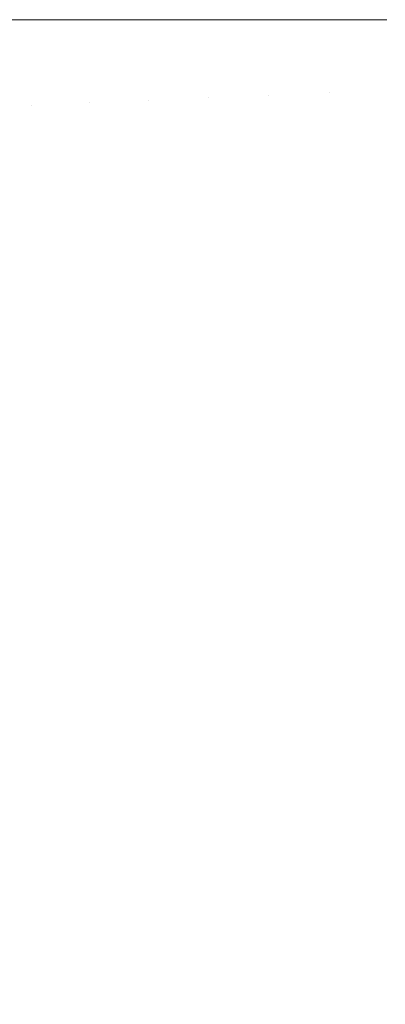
# Model space of a CAD drawing. Header units: centimetres. Extents: x -26 to 27.3, y 37.2 to 39.
# Tile 138 of 256: x -7.9971 to -7.9723, y 37.6334 to 37.7001. Entities that reach past the tile are written whole.
import ezdxf

# ---------------------------------------------------------------- set-up
doc = ezdxf.new("R2010")
doc.units = ezdxf.units.CM
doc.header["$LTSCALE"] = 2.54
doc.layers.add('Lucido design-1', color=7, linetype='Continuous')

# ---------------------------------------------------------------- blocks, each defined once
blk = doc.blocks.new('Gruppo-6-1')
at = {"color": 7, "linetype": 'Continuous', "lineweight": 9}
for points in [[(-25.859734, 38.900112, -349.282667), (-25.859734, 37.300112, -349.282667), (27.240266, 37.300112, -349.282667), (27.240266, 38.900112, -349.282667)], [(-25.859734, 38.900112, -373.24943), (-25.859734, 37.300112, -373.24943), (27.240266, 37.300112, -373.24943), (27.240266, 38.900112, -373.24943)]]:
    blk.add_3dface(points, dxfattribs=at)
for points, invisible_edges in [([(-7.996252, 37.694313, -349.689622), (-8.000106, 37.694149, -349.691235), (-8.000233, 37.700112, -349.691235), (-7.997074, 37.700112, -349.689914)], 11), ([(-7.996252, 37.694313, -373.656385), (-8.000106, 37.694149, -373.657998), (-8.000233, 37.700112, -373.657998), (-7.997074, 37.700112, -373.656677)], 11), ([(-7.997074, 37.700112, -349.689914), (-7.996375, 37.700112, -349.689622), (-7.996252, 37.694313, -349.689622)], 10), ([(-7.997074, 37.700112, -373.656677), (-7.996375, 37.700112, -373.656385), (-7.996252, 37.694313, -373.656385)], 10), ([(-7.992331, 37.694479, -349.68817), (-7.996252, 37.694313, -349.689622), (-7.996375, 37.700112, -349.689622), (-7.993079, 37.700112, -349.688403)], 11), ([(-7.992331, 37.694479, -373.654933), (-7.996252, 37.694313, -373.656385), (-7.996375, 37.700112, -373.656385), (-7.993079, 37.700112, -373.655166)], 11), ([(-7.993079, 37.700112, -349.688403), (-7.99245, 37.700112, -349.68817), (-7.992331, 37.694479, -349.68817)], 10), ([(-7.993079, 37.700112, -373.655166), (-7.99245, 37.700112, -373.654933), (-7.992331, 37.694479, -373.654933)], 10), ([(-7.988348, 37.694649, -349.686883), (-7.992331, 37.694479, -349.68817), (-7.99245, 37.700112, -349.68817), (-7.989017, 37.700112, -349.687061)], 11), ([(-7.988348, 37.694649, -373.653646), (-7.992331, 37.694479, -373.654933), (-7.99245, 37.700112, -373.654933), (-7.989017, 37.700112, -373.653824)], 11), ([(-7.989017, 37.700112, -349.687061), (-7.988464, 37.700112, -349.686883), (-7.988348, 37.694649, -349.686883)], 10), ([(-7.989017, 37.700112, -373.653824), (-7.988464, 37.700112, -373.653646), (-7.988348, 37.694649, -373.653646)], 10), ([(-7.984311, 37.69482, -349.685763), (-7.988348, 37.694649, -349.686883), (-7.988464, 37.700112, -349.686883), (-7.984895, 37.700112, -349.685893)], 11), ([(-7.984311, 37.69482, -373.652526), (-7.988348, 37.694649, -373.653646), (-7.988464, 37.700112, -373.653646), (-7.984895, 37.700112, -373.652656)], 11), ([(-7.984895, 37.700112, -349.685893), (-7.984424, 37.700112, -349.685763), (-7.984311, 37.69482, -349.685763)], 10), ([(-7.984895, 37.700112, -373.652656), (-7.984424, 37.700112, -373.652526), (-7.984311, 37.69482, -373.652526)], 10), ([(-7.980227, 37.694993, -349.684812), (-7.984311, 37.69482, -349.685763), (-7.984424, 37.700112, -349.685763), (-7.980721, 37.700112, -349.684901)], 11), ([(-7.980227, 37.694993, -373.651575), (-7.984311, 37.69482, -373.652526), (-7.984424, 37.700112, -373.652526), (-7.980721, 37.700112, -373.651665)], 11), ([(-7.980721, 37.700112, -349.684901), (-7.980336, 37.700112, -349.684812), (-7.980227, 37.694993, -349.684812)], 10), ([(-7.980721, 37.700112, -373.651665), (-7.980336, 37.700112, -373.651575), (-7.980227, 37.694993, -373.651575)], 10), ([(-7.976103, 37.695169, -349.684033), (-7.980227, 37.694993, -349.684812), (-7.980336, 37.700112, -349.684812), (-7.976501, 37.700112, -349.684088)], 11), ([(-7.976103, 37.695169, -373.650796), (-7.980227, 37.694993, -373.651575), (-7.980336, 37.700112, -373.651575), (-7.976501, 37.700112, -373.650851)], 11), ([(-7.976501, 37.700112, -349.684088), (-7.976208, 37.700112, -349.684033), (-7.976103, 37.695169, -349.684033)], 10), ([(-7.976501, 37.700112, -373.650851), (-7.976208, 37.700112, -373.650796), (-7.976103, 37.695169, -373.650796)], 10), ([(-7.971945, 37.695345, -349.683428), (-7.976103, 37.695169, -349.684033), (-7.976208, 37.700112, -349.684033), (-7.972242, 37.700112, -349.683456)], 11), ([(-7.971945, 37.695345, -373.650191), (-7.976103, 37.695169, -373.650796), (-7.976208, 37.700112, -373.650796), (-7.972242, 37.700112, -373.650219)], 11), ([(-7.979902, 37.689884, -349.684812), (-7.980227, 37.694993, -349.684812), (-7.976103, 37.695169, -349.684033), (-7.975788, 37.690234, -349.684033)], 15), ([(-7.979902, 37.689884, -373.651575), (-7.980227, 37.694993, -373.651575), (-7.976103, 37.695169, -373.650796), (-7.975788, 37.690234, -373.650796)], 15), ([(-7.975788, 37.690234, -349.684033), (-7.976103, 37.695169, -349.684033), (-7.971945, 37.695345, -349.683428), (-7.971642, 37.690587, -349.683428)], 15), ([(-7.975788, 37.690234, -373.650796), (-7.976103, 37.695169, -373.650796), (-7.971945, 37.695345, -373.650191), (-7.971642, 37.690587, -373.650191)], 15), ([(-7.995883, 37.688524, -349.689622), (-7.996252, 37.694313, -349.689622), (-7.992331, 37.694479, -349.68817), (-7.991972, 37.688857, -349.68817)], 15), ([(-7.995883, 37.688524, -373.656385), (-7.996252, 37.694313, -373.656385), (-7.992331, 37.694479, -373.654933), (-7.991972, 37.688857, -373.654933)], 15), ([(-7.991972, 37.688857, -349.68817), (-7.992331, 37.694479, -349.68817), (-7.988348, 37.694649, -349.686883), (-7.988, 37.689195, -349.686883)], 15), ([(-7.991972, 37.688857, -373.654933), (-7.992331, 37.694479, -373.654933), (-7.988348, 37.694649, -373.653646), (-7.988, 37.689195, -373.653646)], 15), ([(-7.988, 37.689195, -349.686883), (-7.988348, 37.694649, -349.686883), (-7.984311, 37.69482, -349.685763), (-7.983975, 37.689538, -349.685763)], 15), ([(-7.988, 37.689195, -373.653646), (-7.988348, 37.694649, -373.653646), (-7.984311, 37.69482, -373.652526), (-7.983975, 37.689538, -373.652526)], 15), ([(-7.983975, 37.689538, -349.685763), (-7.984311, 37.69482, -349.685763), (-7.980227, 37.694993, -349.684812), (-7.979902, 37.689884, -349.684812)], 15), ([(-7.983975, 37.689538, -373.652526), (-7.984311, 37.69482, -373.652526), (-7.980227, 37.694993, -373.651575), (-7.979902, 37.689884, -373.651575)], 15), ([(-7.999727, 37.688197, -349.691235), (-8.000106, 37.694149, -349.691235), (-7.996252, 37.694313, -349.689622), (-7.995883, 37.688524, -349.689622)], 15), ([(-7.999727, 37.688197, -373.657998), (-8.000106, 37.694149, -373.657998), (-7.996252, 37.694313, -373.656385), (-7.995883, 37.688524, -373.656385)], 15), ([(-7.975265, 37.685318, -349.684033), (-7.975788, 37.690234, -349.684033), (-7.971642, 37.690587, -349.683428), (-7.971137, 37.685846, -349.683428)], 15), ([(-7.975265, 37.685318, -373.650796), (-7.975788, 37.690234, -373.650796), (-7.971642, 37.690587, -373.650191), (-7.971137, 37.685846, -373.650191)], 15), ([(-7.983414, 37.684274, -349.685763), (-7.983975, 37.689538, -349.685763), (-7.979902, 37.689884, -349.684812), (-7.979359, 37.684793, -349.684812)], 15), ([(-7.983414, 37.684274, -373.652526), (-7.983975, 37.689538, -373.652526), (-7.979902, 37.689884, -373.651575), (-7.979359, 37.684793, -373.651575)], 15), ([(-7.979359, 37.684793, -349.684812), (-7.979902, 37.689884, -349.684812), (-7.975788, 37.690234, -349.684033), (-7.975265, 37.685318, -349.684033)], 15), ([(-7.979359, 37.684793, -373.651575), (-7.979902, 37.689884, -373.651575), (-7.975788, 37.690234, -373.650796), (-7.975265, 37.685318, -373.650796)], 15), ([(-7.991375, 37.683255, -349.68817), (-7.991972, 37.688857, -349.68817), (-7.988, 37.689195, -349.686883), (-7.987422, 37.683761, -349.686883)], 15), ([(-7.991375, 37.683255, -373.654933), (-7.991972, 37.688857, -373.654933), (-7.988, 37.689195, -373.653646), (-7.987422, 37.683761, -373.653646)], 15), ([(-7.987422, 37.683761, -349.686883), (-7.988, 37.689195, -349.686883), (-7.983975, 37.689538, -349.685763), (-7.983414, 37.684274, -349.685763)], 15), ([(-7.987422, 37.683761, -373.653646), (-7.988, 37.689195, -373.653646), (-7.983975, 37.689538, -373.652526), (-7.983414, 37.684274, -373.652526)], 15), ([(-7.999095, 37.682266, -349.691235), (-7.999727, 37.688197, -349.691235), (-7.995883, 37.688524, -349.689622), (-7.995269, 37.682756, -349.689622)], 15), ([(-7.999095, 37.682266, -373.657998), (-7.999727, 37.688197, -373.657998), (-7.995883, 37.688524, -373.656385), (-7.995269, 37.682756, -373.656385)], 15), ([(-7.995269, 37.682756, -349.689622), (-7.995883, 37.688524, -349.689622), (-7.991972, 37.688857, -349.68817), (-7.991375, 37.683255, -349.68817)], 15), ([(-7.995269, 37.682756, -373.656385), (-7.995883, 37.688524, -373.656385), (-7.991972, 37.688857, -373.654933), (-7.991375, 37.683255, -373.654933)], 15), ([(-7.974533, 37.680428, -349.684033), (-7.975265, 37.685318, -349.684033), (-7.971137, 37.685846, -349.683428), (-7.970431, 37.681131, -349.683428)], 15), ([(-7.974533, 37.680428, -373.650796), (-7.975265, 37.685318, -373.650796), (-7.971137, 37.685846, -373.650191), (-7.970431, 37.681131, -373.650191)], 15), ([(-7.978601, 37.67973, -349.684812), (-7.979359, 37.684793, -349.684812), (-7.975265, 37.685318, -349.684033), (-7.974533, 37.680428, -349.684033)], 15), ([(-7.978601, 37.67973, -373.651575), (-7.979359, 37.684793, -373.651575), (-7.975265, 37.685318, -373.650796), (-7.974533, 37.680428, -373.650796)], 15), ([(-7.98263, 37.679039, -349.685763), (-7.983414, 37.684274, -349.685763), (-7.979359, 37.684793, -349.684812), (-7.978601, 37.67973, -349.684812)], 15), ([(-7.98263, 37.679039, -373.652526), (-7.983414, 37.684274, -373.652526), (-7.979359, 37.684793, -373.651575), (-7.978601, 37.67973, -373.651575)], 15), ([(-7.990541, 37.677683, -349.68817), (-7.991375, 37.683255, -349.68817), (-7.987422, 37.683761, -349.686883), (-7.986613, 37.678356, -349.686883)], 15), ([(-7.990541, 37.677683, -373.654933), (-7.991375, 37.683255, -373.654933), (-7.987422, 37.683761, -373.653646), (-7.986613, 37.678356, -373.653646)], 15), ([(-7.986613, 37.678356, -349.686883), (-7.987422, 37.683761, -349.686883), (-7.983414, 37.684274, -349.685763), (-7.98263, 37.679039, -349.685763)], 15), ([(-7.986613, 37.678356, -373.653646), (-7.987422, 37.683761, -373.653646), (-7.983414, 37.684274, -373.652526), (-7.98263, 37.679039, -373.652526)], 15), ([(-7.99441, 37.677019, -349.689622), (-7.995269, 37.682756, -349.689622), (-7.991375, 37.683255, -349.68817), (-7.990541, 37.677683, -349.68817)], 15), ([(-7.99441, 37.677019, -373.656385), (-7.995269, 37.682756, -373.656385), (-7.991375, 37.683255, -373.654933), (-7.990541, 37.677683, -373.654933)], 15), ([(-7.998212, 37.676368, -349.691235), (-7.999095, 37.682266, -349.691235), (-7.995269, 37.682756, -349.689622), (-7.99441, 37.677019, -349.689622)], 15), ([(-7.998212, 37.676368, -373.657998), (-7.999095, 37.682266, -373.657998), (-7.995269, 37.682756, -373.656385), (-7.99441, 37.677019, -373.656385)], 15), ([(-7.973594, 37.675573, -349.684033), (-7.974533, 37.680428, -349.684033), (-7.970431, 37.681131, -349.683428), (-7.969526, 37.67645, -349.683428)], 15), ([(-7.973594, 37.675573, -373.650796), (-7.974533, 37.680428, -373.650796), (-7.970431, 37.681131, -373.650191), (-7.969526, 37.67645, -373.650191)], 15), ([(-7.977629, 37.674704, -349.684812), (-7.978601, 37.67973, -349.684812), (-7.974533, 37.680428, -349.684033), (-7.973594, 37.675573, -349.684033)], 15), ([(-7.977629, 37.674704, -373.651575), (-7.978601, 37.67973, -373.651575), (-7.974533, 37.680428, -373.650796), (-7.973594, 37.675573, -373.650796)], 15), ([(-7.981625, 37.673842, -349.685763), (-7.98263, 37.679039, -349.685763), (-7.978601, 37.67973, -349.684812), (-7.977629, 37.674704, -349.684812)], 15), ([(-7.981625, 37.673842, -373.652526), (-7.98263, 37.679039, -373.652526), (-7.978601, 37.67973, -373.651575), (-7.977629, 37.674704, -373.651575)], 15), ([(-7.985575, 37.672991, -349.686883), (-7.986613, 37.678356, -349.686883), (-7.98263, 37.679039, -349.685763), (-7.981625, 37.673842, -349.685763)], 15), ([(-7.985575, 37.672991, -373.653646), (-7.986613, 37.678356, -373.653646), (-7.98263, 37.679039, -373.652526), (-7.981625, 37.673842, -373.652526)], 15), ([(-7.989472, 37.672151, -349.68817), (-7.990541, 37.677683, -349.68817), (-7.986613, 37.678356, -349.686883), (-7.985575, 37.672991, -349.686883)], 15), ([(-7.989472, 37.672151, -373.654933), (-7.990541, 37.677683, -373.654933), (-7.986613, 37.678356, -373.653646), (-7.985575, 37.672991, -373.653646)], 15), ([(-7.993308, 37.671324, -349.689622), (-7.99441, 37.677019, -349.689622), (-7.990541, 37.677683, -349.68817), (-7.989472, 37.672151, -349.68817)], 15), ([(-7.993308, 37.671324, -373.656385), (-7.99441, 37.677019, -373.656385), (-7.990541, 37.677683, -373.654933), (-7.989472, 37.672151, -373.654933)], 15), ([(-7.997079, 37.670512, -349.691235), (-7.998212, 37.676368, -349.691235), (-7.99441, 37.677019, -349.689622), (-7.993308, 37.671324, -349.689622)], 15), ([(-7.997079, 37.670512, -373.657998), (-7.998212, 37.676368, -373.657998), (-7.99441, 37.677019, -373.656385), (-7.993308, 37.671324, -373.656385)], 15), ([(-7.97245, 37.670763, -349.684033), (-7.973594, 37.675573, -349.684033), (-7.969526, 37.67645, -349.683428), (-7.968423, 37.671812, -349.683428)], 15), ([(-7.97245, 37.670763, -373.650796), (-7.973594, 37.675573, -373.650796), (-7.969526, 37.67645, -373.650191), (-7.968423, 37.671812, -373.650191)], 15), ([(-7.976445, 37.669723, -349.684812), (-7.977629, 37.674704, -349.684812), (-7.973594, 37.675573, -349.684033), (-7.97245, 37.670763, -349.684033)], 15), ([(-7.976445, 37.669723, -373.651575), (-7.977629, 37.674704, -373.651575), (-7.973594, 37.675573, -373.650796), (-7.97245, 37.670763, -373.650796)], 15), ([(-7.9804, 37.668693, -349.685763), (-7.981625, 37.673842, -349.685763), (-7.977629, 37.674704, -349.684812), (-7.976445, 37.669723, -349.684812)], 15), ([(-7.9804, 37.668693, -373.652526), (-7.981625, 37.673842, -373.652526), (-7.977629, 37.674704, -373.651575), (-7.976445, 37.669723, -373.651575)], 15), ([(-7.98431, 37.667675, -349.686883), (-7.985575, 37.672991, -349.686883), (-7.981625, 37.673842, -349.685763), (-7.9804, 37.668693, -349.685763)], 15), ([(-7.98431, 37.667675, -373.653646), (-7.985575, 37.672991, -373.653646), (-7.981625, 37.673842, -373.652526), (-7.9804, 37.668693, -373.652526)], 15), ([(-7.988168, 37.66667, -349.68817), (-7.989472, 37.672151, -349.68817), (-7.985575, 37.672991, -349.686883), (-7.98431, 37.667675, -349.686883)], 15), ([(-7.988168, 37.66667, -373.654933), (-7.989472, 37.672151, -373.654933), (-7.985575, 37.672991, -373.653646), (-7.98431, 37.667675, -373.653646)], 15), ([(-7.991966, 37.665681, -349.689622), (-7.993308, 37.671324, -349.689622), (-7.989472, 37.672151, -349.68817), (-7.988168, 37.66667, -349.68817)], 15), ([(-7.991966, 37.665681, -373.656385), (-7.993308, 37.671324, -373.656385), (-7.989472, 37.672151, -373.654933), (-7.988168, 37.66667, -373.654933)], 15), ([(-7.971103, 37.666006, -349.684033), (-7.97245, 37.670763, -349.684033), (-7.968423, 37.671812, -349.683428), (-7.967124, 37.667224, -349.683428)], 15), ([(-7.971103, 37.666006, -373.650796), (-7.97245, 37.670763, -373.650796), (-7.968423, 37.671812, -373.650191), (-7.967124, 37.667224, -373.650191)], 15), ([(-7.995699, 37.664709, -349.691235), (-7.997079, 37.670512, -349.691235), (-7.993308, 37.671324, -349.689622), (-7.991966, 37.665681, -349.689622)], 15), ([(-7.995699, 37.664709, -373.657998), (-7.997079, 37.670512, -373.657998), (-7.993308, 37.671324, -373.656385), (-7.991966, 37.665681, -373.656385)], 15), ([(-7.99936, 37.663756, -349.693006), (-8.000777, 37.669715, -349.693006), (-7.997079, 37.670512, -349.691235), (-7.995699, 37.664709, -349.691235)], 15), ([(-7.99936, 37.663756, -373.659769), (-8.000777, 37.669715, -373.659769), (-7.997079, 37.670512, -373.657998), (-7.995699, 37.664709, -373.657998)], 15), ([(-7.97505, 37.664797, -349.684812), (-7.976445, 37.669723, -349.684812), (-7.97245, 37.670763, -349.684033), (-7.971103, 37.666006, -349.684033)], 15), ([(-7.97505, 37.664797, -373.651575), (-7.976445, 37.669723, -373.651575), (-7.97245, 37.670763, -373.650796), (-7.971103, 37.666006, -373.650796)], 15), ([(-7.978958, 37.6636, -349.685763), (-7.9804, 37.668693, -349.685763), (-7.976445, 37.669723, -349.684812), (-7.97505, 37.664797, -349.684812)], 15), ([(-7.978958, 37.6636, -373.652526), (-7.9804, 37.668693, -373.652526), (-7.976445, 37.669723, -373.651575), (-7.97505, 37.664797, -373.651575)], 15), ([(-7.982822, 37.662417, -349.686883), (-7.98431, 37.667675, -349.686883), (-7.9804, 37.668693, -349.685763), (-7.978958, 37.6636, -349.685763)], 15), ([(-7.982822, 37.662417, -373.653646), (-7.98431, 37.667675, -373.653646), (-7.9804, 37.668693, -373.652526), (-7.978958, 37.6636, -373.652526)], 15), ([(-7.986633, 37.66125, -349.68817), (-7.988168, 37.66667, -349.68817), (-7.98431, 37.667675, -349.686883), (-7.982822, 37.662417, -349.686883)], 15), ([(-7.986633, 37.66125, -373.654933), (-7.988168, 37.66667, -373.654933), (-7.98431, 37.667675, -373.653646), (-7.982822, 37.662417, -373.653646)], 15), ([(-7.990386, 37.6601, -349.689622), (-7.991966, 37.665681, -349.689622), (-7.988168, 37.66667, -349.68817), (-7.986633, 37.66125, -349.68817)], 15), ([(-7.990386, 37.6601, -373.656385), (-7.991966, 37.665681, -373.656385), (-7.988168, 37.66667, -373.654933), (-7.986633, 37.66125, -373.654933)], 15), ([(-7.973447, 37.659935, -349.684812), (-7.97505, 37.664797, -349.684812), (-7.971103, 37.666006, -349.684033), (-7.969555, 37.66131, -349.684033)], 15), ([(-7.973447, 37.659935, -373.651575), (-7.97505, 37.664797, -373.651575), (-7.971103, 37.666006, -373.650796), (-7.969555, 37.66131, -373.650796)], 15), ([(-7.994074, 37.658971, -349.691235), (-7.995699, 37.664709, -349.691235), (-7.991966, 37.665681, -349.689622), (-7.990386, 37.6601, -349.689622)], 15), ([(-7.994074, 37.658971, -373.657998), (-7.995699, 37.664709, -373.657998), (-7.991966, 37.665681, -373.656385), (-7.990386, 37.6601, -373.656385)], 15), ([(-7.997691, 37.657863, -349.693006), (-7.99936, 37.663756, -349.693006), (-7.995699, 37.664709, -349.691235), (-7.994074, 37.658971, -349.691235)], 15), ([(-7.997691, 37.657863, -373.659769), (-7.99936, 37.663756, -373.659769), (-7.995699, 37.664709, -373.657998), (-7.994074, 37.658971, -373.657998)], 15), ([(-7.977301, 37.658573, -349.685763), (-7.978958, 37.6636, -349.685763), (-7.97505, 37.664797, -349.684812), (-7.973447, 37.659935, -349.684812)], 15), ([(-7.977301, 37.658573, -373.652526), (-7.978958, 37.6636, -373.652526), (-7.97505, 37.664797, -373.651575), (-7.973447, 37.659935, -373.651575)], 15), ([(-7.981111, 37.657227, -349.686883), (-7.982822, 37.662417, -349.686883), (-7.978958, 37.6636, -349.685763), (-7.977301, 37.658573, -349.685763)], 15), ([(-7.981111, 37.657227, -373.653646), (-7.982822, 37.662417, -373.653646), (-7.978958, 37.6636, -373.652526), (-7.977301, 37.658573, -373.652526)], 15), ([(-7.984869, 37.655899, -349.68817), (-7.986633, 37.66125, -349.68817), (-7.982822, 37.662417, -349.686883), (-7.981111, 37.657227, -349.686883)], 15), ([(-7.984869, 37.655899, -373.654933), (-7.986633, 37.66125, -373.654933), (-7.982822, 37.662417, -373.653646), (-7.981111, 37.657227, -373.653646)], 15), ([(-7.98857, 37.654591, -349.689622), (-7.990386, 37.6601, -349.689622), (-7.986633, 37.66125, -349.68817), (-7.984869, 37.655899, -349.68817)], 15), ([(-7.98857, 37.654591, -373.656385), (-7.990386, 37.6601, -373.656385), (-7.986633, 37.66125, -373.654933), (-7.984869, 37.655899, -373.654933)], 15), ([(-7.971639, 37.655145, -349.684812), (-7.973447, 37.659935, -349.684812), (-7.969555, 37.66131, -349.684033), (-7.967809, 37.656684, -349.684033)], 15), ([(-7.971639, 37.655145, -373.651575), (-7.973447, 37.659935, -373.651575), (-7.969555, 37.66131, -373.650796), (-7.967809, 37.656684, -373.650796)], 15), ([(-7.992207, 37.653306, -349.691235), (-7.994074, 37.658971, -349.691235), (-7.990386, 37.6601, -349.689622), (-7.98857, 37.654591, -349.689622)], 15), ([(-7.992207, 37.653306, -373.657998), (-7.994074, 37.658971, -373.657998), (-7.990386, 37.6601, -373.656385), (-7.98857, 37.654591, -373.656385)], 15), ([(-7.975432, 37.65362, -349.685763), (-7.977301, 37.658573, -349.685763), (-7.973447, 37.659935, -349.684812), (-7.971639, 37.655145, -349.684812)], 15), ([(-7.975432, 37.65362, -373.652526), (-7.977301, 37.658573, -373.652526), (-7.973447, 37.659935, -373.651575), (-7.971639, 37.655145, -373.651575)], 15), ([(-7.995774, 37.652046, -349.693006), (-7.997691, 37.657863, -349.693006), (-7.994074, 37.658971, -349.691235), (-7.992207, 37.653306, -349.691235)], 15), ([(-7.995774, 37.652046, -373.659769), (-7.997691, 37.657863, -373.659769), (-7.994074, 37.658971, -373.657998), (-7.992207, 37.653306, -373.657998)], 15), ([(-7.979181, 37.652114, -349.686883), (-7.981111, 37.657227, -349.686883), (-7.977301, 37.658573, -349.685763), (-7.975432, 37.65362, -349.685763)], 15), ([(-7.979181, 37.652114, -373.653646), (-7.981111, 37.657227, -373.653646), (-7.977301, 37.658573, -373.652526), (-7.975432, 37.65362, -373.652526)], 15), ([(-7.999265, 37.650812, -349.694931), (-8.001232, 37.656779, -349.694931), (-7.997691, 37.657863, -349.693006), (-7.995774, 37.652046, -349.693006)], 15), ([(-7.999265, 37.650812, -373.661694), (-8.001232, 37.656779, -373.661694), (-7.997691, 37.657863, -373.659769), (-7.995774, 37.652046, -373.659769)], 15), ([(-7.98288, 37.650628, -349.68817), (-7.984869, 37.655899, -349.68817), (-7.981111, 37.657227, -349.686883), (-7.979181, 37.652114, -349.686883)], 15), ([(-7.98288, 37.650628, -373.654933), (-7.984869, 37.655899, -373.654933), (-7.981111, 37.657227, -373.653646), (-7.979181, 37.652114, -373.653646)], 15), ([(-7.986522, 37.649164, -349.689622), (-7.98857, 37.654591, -349.689622), (-7.984869, 37.655899, -349.68817), (-7.98288, 37.650628, -349.68817)], 15), ([(-7.986522, 37.649164, -373.656385), (-7.98857, 37.654591, -373.656385), (-7.984869, 37.655899, -373.654933), (-7.98288, 37.650628, -373.654933)], 15), ([(-7.973355, 37.648752, -349.685763), (-7.975432, 37.65362, -349.685763), (-7.971639, 37.655145, -349.684812), (-7.96963, 37.650436, -349.684812)], 15), ([(-7.973355, 37.648752, -373.652526), (-7.975432, 37.65362, -373.652526), (-7.971639, 37.655145, -373.651575), (-7.96963, 37.650436, -373.651575)], 15), ([(-7.990101, 37.647726, -349.691235), (-7.992207, 37.653306, -349.691235), (-7.98857, 37.654591, -349.689622), (-7.986522, 37.649164, -349.689622)], 15), ([(-7.990101, 37.647726, -373.657998), (-7.992207, 37.653306, -373.657998), (-7.98857, 37.654591, -373.656385), (-7.986522, 37.649164, -373.656385)], 15), ([(-7.993611, 37.646315, -349.693006), (-7.995774, 37.652046, -349.693006), (-7.992207, 37.653306, -349.691235), (-7.990101, 37.647726, -349.691235)], 15), ([(-7.993611, 37.646315, -373.659769), (-7.995774, 37.652046, -373.659769), (-7.992207, 37.653306, -373.657998), (-7.990101, 37.647726, -373.657998)], 15), ([(-7.977037, 37.647088, -349.686883), (-7.979181, 37.652114, -349.686883), (-7.975432, 37.65362, -349.685763), (-7.973355, 37.648752, -349.685763)], 15), ([(-7.977037, 37.647088, -373.653646), (-7.979181, 37.652114, -373.653646), (-7.975432, 37.65362, -373.652526), (-7.973355, 37.648752, -373.652526)], 15), ([(-7.997047, 37.644935, -349.694931), (-7.999265, 37.650812, -349.694931), (-7.995774, 37.652046, -349.693006), (-7.993611, 37.646315, -349.693006)], 15), ([(-7.997047, 37.644935, -373.661694), (-7.999265, 37.650812, -373.661694), (-7.995774, 37.652046, -373.659769), (-7.993611, 37.646315, -373.659769)], 15), ([(-7.980669, 37.645446, -349.68817), (-7.98288, 37.650628, -349.68817), (-7.979181, 37.652114, -349.686883), (-7.977037, 37.647088, -349.686883)], 15), ([(-7.980669, 37.645446, -373.654933), (-7.98288, 37.650628, -373.654933), (-7.979181, 37.652114, -373.653646), (-7.977037, 37.647088, -373.653646)], 15), ([(-8.000402, 37.643587, -349.697008), (-8.002674, 37.649608, -349.697008), (-7.999265, 37.650812, -349.694931), (-7.997047, 37.644935, -349.694931)], 15), ([(-8.000402, 37.643587, -373.663771), (-8.002674, 37.649608, -373.663771), (-7.999265, 37.650812, -373.661694), (-7.997047, 37.644935, -373.661694)], 15), ([(-7.984245, 37.643829, -349.689622), (-7.986522, 37.649164, -349.689622), (-7.98288, 37.650628, -349.68817), (-7.980669, 37.645446, -349.68817)], 15), ([(-7.984245, 37.643829, -373.656385), (-7.986522, 37.649164, -373.656385), (-7.98288, 37.650628, -373.654933), (-7.980669, 37.645446, -373.654933)], 15), ([(-7.971073, 37.643976, -349.685763), (-7.973355, 37.648752, -349.685763), (-7.96963, 37.650436, -349.684812), (-7.967423, 37.645816, -349.684812)], 15), ([(-7.971073, 37.643976, -373.652526), (-7.973355, 37.648752, -373.652526), (-7.96963, 37.650436, -373.651575), (-7.967423, 37.645816, -373.651575)], 15), ([(-7.98776, 37.64224, -349.691235), (-7.990101, 37.647726, -349.691235), (-7.986522, 37.649164, -349.689622), (-7.984245, 37.643829, -349.689622)], 15), ([(-7.98776, 37.64224, -373.657998), (-7.990101, 37.647726, -373.657998), (-7.986522, 37.649164, -373.656385), (-7.984245, 37.643829, -373.656385)], 15), ([(-7.974681, 37.642157, -349.686883), (-7.977037, 37.647088, -349.686883), (-7.973355, 37.648752, -349.685763), (-7.971073, 37.643976, -349.685763)], 15), ([(-7.974681, 37.642157, -373.653646), (-7.977037, 37.647088, -373.653646), (-7.973355, 37.648752, -373.652526), (-7.971073, 37.643976, -373.652526)], 15), ([(-7.991208, 37.640682, -349.693006), (-7.993611, 37.646315, -349.693006), (-7.990101, 37.647726, -349.691235), (-7.98776, 37.64224, -349.691235)], 15), ([(-7.991208, 37.640682, -373.659769), (-7.993611, 37.646315, -373.659769), (-7.990101, 37.647726, -373.657998), (-7.98776, 37.64224, -373.657998)], 15), ([(-7.97824, 37.640362, -349.68817), (-7.980669, 37.645446, -349.68817), (-7.977037, 37.647088, -349.686883), (-7.974681, 37.642157, -349.686883)], 15), ([(-7.97824, 37.640362, -373.654933), (-7.980669, 37.645446, -373.654933), (-7.977037, 37.647088, -373.653646), (-7.974681, 37.642157, -373.653646)], 15), ([(-7.994581, 37.639157, -349.694931), (-7.997047, 37.644935, -349.694931), (-7.993611, 37.646315, -349.693006), (-7.991208, 37.640682, -349.693006)], 15), ([(-7.994581, 37.639157, -373.661694), (-7.997047, 37.644935, -373.661694), (-7.993611, 37.646315, -373.659769), (-7.991208, 37.640682, -373.659769)], 15), ([(-7.981745, 37.638595, -349.689622), (-7.984245, 37.643829, -349.689622), (-7.980669, 37.645446, -349.68817), (-7.97824, 37.640362, -349.68817)], 15), ([(-7.981745, 37.638595, -373.656385), (-7.984245, 37.643829, -373.656385), (-7.980669, 37.645446, -373.654933), (-7.97824, 37.640362, -373.654933)], 15), ([(-7.997876, 37.637668, -349.697008), (-8.000402, 37.643587, -349.697008), (-7.997047, 37.644935, -349.694931), (-7.994581, 37.639157, -349.694931)], 15), ([(-7.997876, 37.637668, -373.663771), (-8.000402, 37.643587, -373.663771), (-7.997047, 37.644935, -373.661694), (-7.994581, 37.639157, -373.661694)], 15), ([(-7.985189, 37.636859, -349.691235), (-7.98776, 37.64224, -349.691235), (-7.984245, 37.643829, -349.689622), (-7.981745, 37.638595, -349.689622)], 15), ([(-7.985189, 37.636859, -373.657998), (-7.98776, 37.64224, -373.657998), (-7.984245, 37.643829, -373.656385), (-7.981745, 37.638595, -373.656385)], 15), ([(-7.972117, 37.637331, -349.686883), (-7.974681, 37.642157, -349.686883), (-7.971073, 37.643976, -349.685763), (-7.96859, 37.639301, -349.685763)], 15), ([(-7.972117, 37.637331, -373.653646), (-7.974681, 37.642157, -373.653646), (-7.971073, 37.643976, -373.652526), (-7.96859, 37.639301, -373.652526)], 15), ([(-7.988567, 37.635156, -349.693006), (-7.991208, 37.640682, -349.693006), (-7.98776, 37.64224, -349.691235), (-7.985189, 37.636859, -349.691235)], 15), ([(-7.988567, 37.635156, -373.659769), (-7.991208, 37.640682, -373.659769), (-7.98776, 37.64224, -373.657998), (-7.985189, 37.636859, -373.657998)], 15), ([(-7.975597, 37.635387, -349.68817), (-7.97824, 37.640362, -349.68817), (-7.974681, 37.642157, -349.686883), (-7.972117, 37.637331, -349.686883)], 15), ([(-7.975597, 37.635387, -373.654933), (-7.97824, 37.640362, -373.654933), (-7.974681, 37.642157, -373.653646), (-7.972117, 37.637331, -373.653646)], 15), ([(-7.991873, 37.633489, -349.694931), (-7.994581, 37.639157, -349.694931), (-7.991208, 37.640682, -349.693006), (-7.988567, 37.635156, -349.693006)], 15), ([(-7.991873, 37.633489, -373.661694), (-7.994581, 37.639157, -373.661694), (-7.991208, 37.640682, -373.659769), (-7.988567, 37.635156, -373.659769)], 15), ([(-7.979024, 37.633473, -349.689622), (-7.981745, 37.638595, -349.689622), (-7.97824, 37.640362, -349.68817), (-7.975597, 37.635387, -349.68817)], 15), ([(-7.979024, 37.633473, -373.656385), (-7.981745, 37.638595, -373.656385), (-7.97824, 37.640362, -373.654933), (-7.975597, 37.635387, -373.654933)], 15), ([(-7.995102, 37.631861, -349.697008), (-7.997876, 37.637668, -349.697008), (-7.994581, 37.639157, -349.694931), (-7.991873, 37.633489, -349.694931)], 15), ([(-7.995102, 37.631861, -373.663771), (-7.997876, 37.637668, -373.663771), (-7.994581, 37.639157, -373.661694), (-7.991873, 37.633489, -373.661694)], 15), ([(-7.982391, 37.631591, -349.691235), (-7.985189, 37.636859, -349.691235), (-7.981745, 37.638595, -349.689622), (-7.979024, 37.633473, -349.689622)], 15), ([(-7.982391, 37.631591, -373.657998), (-7.985189, 37.636859, -373.657998), (-7.981745, 37.638595, -373.656385), (-7.979024, 37.633473, -373.656385)], 15), ([(-7.998247, 37.630275, -349.699231), (-8.001086, 37.636217, -349.699231), (-7.997876, 37.637668, -349.697008), (-7.995102, 37.631861, -349.697008)], 15), ([(-7.998247, 37.630275, -373.665995), (-8.001086, 37.636217, -373.665995), (-7.997876, 37.637668, -373.663771), (-7.995102, 37.631861, -373.663771)], 15), ([(-7.972746, 37.630528, -349.68817), (-7.975597, 37.635387, -349.68817), (-7.972117, 37.637331, -349.686883), (-7.969351, 37.632618, -349.686883)], 15), ([(-7.972746, 37.630528, -373.654933), (-7.975597, 37.635387, -373.654933), (-7.972117, 37.637331, -373.653646), (-7.969351, 37.632618, -373.653646)], 15), ([(-7.985694, 37.629746, -349.693006), (-7.988567, 37.635156, -349.693006), (-7.985189, 37.636859, -349.691235), (-7.982391, 37.631591, -349.691235)], 15), ([(-7.985694, 37.629746, -373.659769), (-7.988567, 37.635156, -373.659769), (-7.985189, 37.636859, -373.657998), (-7.982391, 37.631591, -373.657998)], 15), ([(-7.988926, 37.627941, -349.694931), (-7.991873, 37.633489, -349.694931), (-7.988567, 37.635156, -349.693006), (-7.985694, 37.629746, -349.693006)], 15), ([(-7.988926, 37.627941, -373.661694), (-7.991873, 37.633489, -373.661694), (-7.988567, 37.635156, -373.659769), (-7.985694, 37.629746, -373.659769)], 15), ([(-7.976088, 37.62847, -349.689622), (-7.979024, 37.633473, -349.689622), (-7.975597, 37.635387, -349.68817), (-7.972746, 37.630528, -349.68817)], 15), ([(-7.976088, 37.62847, -373.656385), (-7.979024, 37.633473, -373.656385), (-7.975597, 37.635387, -373.654933), (-7.972746, 37.630528, -373.654933)], 15), ([(-7.992083, 37.626177, -349.697008), (-7.995102, 37.631861, -349.697008), (-7.991873, 37.633489, -349.694931), (-7.988926, 37.627941, -349.694931)], 15), ([(-7.992083, 37.626177, -373.663771), (-7.995102, 37.631861, -373.663771), (-7.991873, 37.633489, -373.661694), (-7.988926, 37.627941, -373.661694)], 15), ([(-7.979373, 37.626447, -349.691235), (-7.982391, 37.631591, -349.691235), (-7.979024, 37.633473, -349.689622), (-7.976088, 37.62847, -349.689622)], 15), ([(-7.979373, 37.626447, -373.657998), (-7.982391, 37.631591, -373.657998), (-7.979024, 37.633473, -373.656385), (-7.976088, 37.62847, -373.656385)], 15)]:
    blk.add_3dface(points, dxfattribs=dict(at, invisible_edges=invisible_edges))

msp = doc.modelspace()

# ---------------------------------------------------------------- block references
at = {"layer": 'Lucido design-1', "color": 7}
msp.add_blockref('Gruppo-6-1', (0, 0), dxfattribs=at)

doc.saveas('drawing.dxf')
